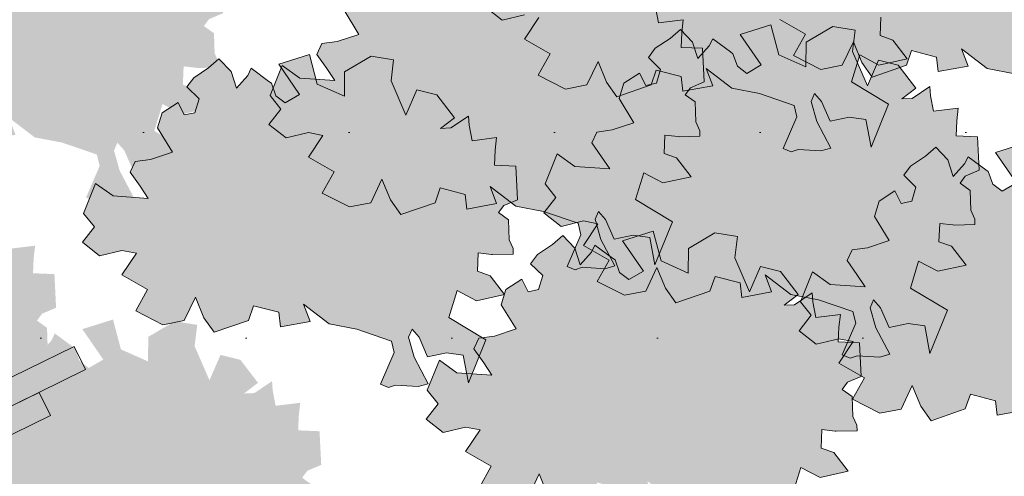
# Model space of a CAD drawing. Header units: metres. Extents: x 92403 to 95147, y 464428 to 465602.
# Tile 89 of 256: x 92450.667 to 92452.569, y 465153.435 to 465154.316. Entities that reach past the tile are written whole.
import ezdxf

# ---------------------------------------------------------------- set-up
doc = ezdxf.new("R2010")
doc.units = ezdxf.units.M
doc.layers.get('Defpoints').update_dxf_attribs({"linetype": 'CONTINUOUS'})
doc.layers.add('N-RO-GR-GROENSTROOK-A', color=7, linetype='CONTINUOUS', lineweight=0, true_color=0x5de817, transparency=0.7)
doc.layers.add('N-RO-VH-VERHARDING_STRAATBAKSTEEN-G', color=7, linetype='CONTINUOUS', lineweight=9, true_color=0x733a3a)
doc.layers.add('X-XX-AL-M', color=7, linetype='CONTINUOUS', lineweight=18)
doc.layers.add('X-XX-AL-RMB - profiel', color=7, linetype='CONTINUOUS', lineweight=9)
doc.styles.add('NLCS-ISO-M50-T25', font='NLCS-ISO.ttf', dxfattribs={"height": 0.125})
doc.dimstyles.new('NLCS-M50-T25-PIJL_L2_H1', dxfattribs={"dimscale": 0.05, "dimtxt": 2.5, "dimasz": 2.5, "dimexe": 2, "dimexo": 2, "dimgap": 0.7, "dimtad": 1, "dimzin": 0, "dimdsep": 46, "dimtxsty": 'NLCS-ISO-M50-T25', "dimcen": 2.5, "dimdle": 2, "dimclrd": 256, "dimclre": 256, "dimclrt": 256, "dimadec": 1, "dimazin": 0, "dimtfac": 1, "dimtdec": 3, "dimtofl": 0, "dimtmove": 0, "dimatfit": 3, "dimfxl": 2, "dimfxlon": 1, "dimtfillclr": 256, "dimtolj": 1, "dimtzin": 0, "dimlwd": -1, "dimlwe": -1, "dimarcsym": 0})

# ---------------------------------------------------------------- blocks, each defined once
blk = doc.blocks.new('*D146')
at = {"layer": 'Defpoints', "color": 0, "transparency": 16777216}
for p in [(92435.988, 465153.936), (92453.3804, 465153.936), (92435.988, 465152.4809)]:
    blk.add_point(p, dxfattribs=at)
at = {"layer": 'X-XX-AL-M', "transparency": 16777216}
for p, q in [((92435.988, 465152.5809), (92435.988, 465152.3809)), ((92453.3804, 465152.5809), (92453.3804, 465152.3809)), ((92453.2554, 465152.4809), (92436.113, 465152.4809))]:
    blk.add_line(p, q, dxfattribs=at)
for points in [[(92436.113, 465152.5017), (92436.113, 465152.46), (92435.988, 465152.4809)], [(92453.2554, 465152.5017), (92453.2554, 465152.46), (92453.3804, 465152.4809)]]:
    blk.add_solid(points, dxfattribs=at)
at = {"layer": 'X-XX-AL-M', "transparency": 16777216, "insert": (92444.6842, 465152.5784), "char_height": 0.125, "attachment_point": 5, "style": 'NLCS-ISO-M50-T25'}
blk.add_mtext('\\A1;breedte var', dxfattribs=at)

msp = doc.modelspace()

# ---------------------------------------------------------------- hatches: boundary and pattern name
at = {"layer": 'N-RO-GR-GROENSTROOK-A', "transparency": 33554508}
h = msp.add_hatch(color=256, dxfattribs=at)
h.dxf.hatch_style = 1
h.paths.add_polyline_path([(92450.412008, 465154.392592), (92450.465188, 465154.382457), (92450.532065, 465154.359452), (92450.537442, 465154.337456), (92450.511098, 465154.276343), (92450.526377, 465154.269757), (92450.540137, 465154.274483), (92450.583694, 465154.271693), (92450.60311, 465154.277178), (92450.576103, 465154.328251), (92450.565133, 465154.367083), (92450.571719, 465154.382361), (92450.585308, 465154.366912), (92450.601934, 465154.328839), (92450.638317, 465154.336601), (92450.670563, 465154.332293), (92450.680603, 465154.278942), (92450.714405, 465154.362002), (92450.64287, 465154.405066), (92450.658826, 465154.456902), (92450.695971, 465154.437357), (92450.75057, 465154.44926), (92450.722442, 465154.48553), (92450.698097, 465154.494144), (92450.699587, 465154.529696), (92450.725073, 465154.526736), (92450.727138, 465154.526496), (92450.767367, 465154.527379), (92450.767134, 465154.53802), (92450.759426, 465154.555078), (92450.758175, 465154.593494), (92450.738733, 465154.607402), (92450.748924, 465154.620985), (92450.77566, 465154.632173), (92450.7724, 465154.697123), (92450.731122, 465154.698852), (92450.732333, 465154.727738), (92450.735174, 465154.752104), (92450.687596, 465154.746242), (92450.68183, 465154.776206), (92450.680747, 465154.793797), (92450.646492, 465154.770747), (92450.626431, 465154.769886), (92450.653566, 465154.790615), (92450.619536, 465154.834988), (92450.581183, 465154.844451), (92450.559885, 465154.795457), (92450.531183, 465154.861473), (92450.536278, 465154.902373), (92450.492882, 465154.90943), (92450.441683, 465154.879234), (92450.441258, 465154.831853), (92450.38892, 465154.855127), (92450.373649, 465154.912724), (92450.314354, 465154.894128), (92450.354807, 465154.835476), (92450.32682, 465154.819235), (92450.308935, 465154.833078), (92450.300321, 465154.857138), (92450.295271, 465154.860754), (92450.261215, 465154.885881), (92450.254657, 465154.872145), (92450.232566, 465154.84767), (92450.222463, 465154.879648), (92450.199046, 465154.904198), (92450.179068, 465154.886704), (92450.150186, 465154.867751), (92450.136958, 465154.849974), (92450.160701, 465154.826982), (92450.152557, 465154.80022), (92450.132088, 465154.79584), (92450.120094, 465154.819911), (92450.089362, 465154.800249), (92450.080325, 465154.770775), (92450.109053, 465154.724005), (92450.067117, 465154.710051), (92450.037302, 465154.706063), (92450.027593, 465154.685389), (92450.046748, 465154.658399), (92450.06241, 465154.63496), (92449.994982, 465154.639488), (92449.960887, 465154.663699), (92449.937664, 465154.606014), (92449.958409, 465154.579743), (92449.93532, 465154.550071), (92449.968299, 465154.524074), (92450.01165, 465154.534565), (92450.039508, 465154.529076), (92450.01149, 465154.487304), (92450.061014, 465154.45891), (92450.038227, 465154.417835), (92450.090682, 465154.391152), (92450.132101, 465154.398974), (92450.153516, 465154.444559), (92450.170041, 465154.404455), (92450.18993, 465154.376387), (92450.255896, 465154.399024), (92450.265673, 465154.427551), (92450.314302, 465154.415038), (92450.317543, 465154.386882), (92450.374946, 465154.39757), (92450.362285, 465154.430572), (92450.41202, 465154.392608)])
h = msp.add_hatch(color=256, dxfattribs=at)
h.dxf.hatch_style = 1
h.paths.add_polyline_path([(92452.535548, 465154.222052), (92452.588728, 465154.211917), (92452.655606, 465154.188911), (92452.660982, 465154.166916), (92452.634639, 465154.105803), (92452.649917, 465154.099217), (92452.663677, 465154.103943), (92452.707235, 465154.101153), (92452.72665, 465154.106637), (92452.699644, 465154.157711), (92452.688673, 465154.196543), (92452.695259, 465154.211821), (92452.708849, 465154.196372), (92452.725474, 465154.158299), (92452.761858, 465154.166061), (92452.794103, 465154.161753), (92452.804143, 465154.108402), (92452.837945, 465154.191461), (92452.76641, 465154.234525), (92452.782366, 465154.286362), (92452.819512, 465154.266817), (92452.87411, 465154.27872), (92452.845983, 465154.314989), (92452.821637, 465154.323604), (92452.823127, 465154.359156), (92452.848613, 465154.356195), (92452.850678, 465154.355956), (92452.890908, 465154.356839), (92452.890674, 465154.36748), (92452.882966, 465154.384537), (92452.881715, 465154.422954), (92452.862273, 465154.436862), (92452.872465, 465154.450445), (92452.8992, 465154.461633), (92452.895941, 465154.526582), (92452.854662, 465154.528312), (92452.855873, 465154.557198), (92452.858714, 465154.581564), (92452.811136, 465154.575702), (92452.80537, 465154.605666), (92452.804287, 465154.623257), (92452.770032, 465154.600207), (92452.749971, 465154.599346), (92452.777107, 465154.620075), (92452.743077, 465154.664448), (92452.704723, 465154.673911), (92452.683425, 465154.624917), (92452.654723, 465154.690933), (92452.659818, 465154.731833), (92452.616422, 465154.738889), (92452.565224, 465154.708694), (92452.564799, 465154.661313), (92452.51246, 465154.684587), (92452.497189, 465154.742184), (92452.437894, 465154.723588), (92452.478348, 465154.664936), (92452.45036, 465154.648695), (92452.432475, 465154.662538), (92452.423861, 465154.686598), (92452.418811, 465154.690214), (92452.384755, 465154.71534), (92452.378198, 465154.701605), (92452.356107, 465154.677129), (92452.346004, 465154.709108), (92452.322586, 465154.733658), (92452.302608, 465154.716164), (92452.273726, 465154.697211), (92452.260498, 465154.679434), (92452.284241, 465154.656442), (92452.276098, 465154.629679), (92452.255629, 465154.6253), (92452.243634, 465154.649371), (92452.212902, 465154.629709), (92452.203865, 465154.600235), (92452.232593, 465154.553465), (92452.190657, 465154.53951), (92452.160842, 465154.535522), (92452.151134, 465154.514849), (92452.170288, 465154.487859), (92452.18595, 465154.46442), (92452.118522, 465154.468948), (92452.084428, 465154.493159), (92452.061205, 465154.435473), (92452.081949, 465154.409203), (92452.05886, 465154.379531), (92452.09184, 465154.353533), (92452.135191, 465154.364025), (92452.163048, 465154.358536), (92452.13503, 465154.316764), (92452.184554, 465154.28837), (92452.161767, 465154.247295), (92452.214223, 465154.220612), (92452.255641, 465154.228434), (92452.277057, 465154.274019), (92452.293581, 465154.233915), (92452.31347, 465154.205847), (92452.379436, 465154.228484), (92452.389214, 465154.257011), (92452.437842, 465154.244498), (92452.441083, 465154.216342), (92452.498486, 465154.22703), (92452.485826, 465154.260032), (92452.535561, 465154.222068)])
h = msp.add_hatch(color=256, dxfattribs=at)
h.dxf.hatch_style = 1
h.paths.add_polyline_path([(92452.042585, 465154.184154), (92452.095765, 465154.174018), (92452.162643, 465154.151013), (92452.168019, 465154.129018), (92452.141675, 465154.067904), (92452.156954, 465154.061318), (92452.170714, 465154.066044), (92452.214272, 465154.063254), (92452.233687, 465154.068739), (92452.206681, 465154.119812), (92452.19571, 465154.158644), (92452.202296, 465154.173922), (92452.215886, 465154.158473), (92452.232511, 465154.1204), (92452.268895, 465154.128163), (92452.30114, 465154.123854), (92452.31118, 465154.070503), (92452.344982, 465154.153563), (92452.273447, 465154.196627), (92452.289403, 465154.248463), (92452.326549, 465154.228918), (92452.381147, 465154.240821), (92452.353019, 465154.277091), (92452.328674, 465154.285705), (92452.330164, 465154.321257), (92452.35565, 465154.318297), (92452.357715, 465154.318057), (92452.397945, 465154.318941), (92452.397711, 465154.329581), (92452.390003, 465154.346639), (92452.388752, 465154.385055), (92452.36931, 465154.398964), (92452.379502, 465154.412547), (92452.406237, 465154.423734), (92452.402978, 465154.488684), (92452.361699, 465154.490414), (92452.36291, 465154.5193), (92452.365751, 465154.543666), (92452.318173, 465154.537803), (92452.312407, 465154.567767), (92452.311324, 465154.585358), (92452.277069, 465154.562309), (92452.257008, 465154.561447), (92452.284143, 465154.582176), (92452.250114, 465154.626549), (92452.21176, 465154.636013), (92452.190462, 465154.587019), (92452.16176, 465154.653035), (92452.166855, 465154.693935), (92452.123459, 465154.700991), (92452.072261, 465154.670795), (92452.071836, 465154.623415), (92452.019497, 465154.646689), (92452.004226, 465154.704285), (92451.944931, 465154.68569), (92451.985385, 465154.627038), (92451.957397, 465154.610796), (92451.939512, 465154.624639), (92451.930898, 465154.648699), (92451.925848, 465154.652315), (92451.891792, 465154.677442), (92451.885235, 465154.663707), (92451.863143, 465154.639231), (92451.853041, 465154.67121), (92451.829623, 465154.695759), (92451.809645, 465154.678266), (92451.780763, 465154.659312), (92451.767535, 465154.641535), (92451.791278, 465154.618543), (92451.783135, 465154.591781), (92451.762666, 465154.587401), (92451.750671, 465154.611472), (92451.719939, 465154.591811), (92451.710902, 465154.562336), (92451.73963, 465154.515567), (92451.697694, 465154.501612), (92451.667879, 465154.497624), (92451.658171, 465154.47695), (92451.677325, 465154.44996), (92451.692987, 465154.426521), (92451.625559, 465154.431049), (92451.591465, 465154.455261), (92451.568242, 465154.397575), (92451.588986, 465154.371304), (92451.565897, 465154.341633), (92451.598877, 465154.315635), (92451.642228, 465154.326126), (92451.670085, 465154.320638), (92451.642067, 465154.278865), (92451.691591, 465154.250472), (92451.668804, 465154.209396), (92451.72126, 465154.182713), (92451.762678, 465154.190536), (92451.784094, 465154.23612), (92451.800618, 465154.196016), (92451.820507, 465154.167948), (92451.886473, 465154.190585), (92451.896251, 465154.219112), (92451.944879, 465154.206599), (92451.94812, 465154.178443), (92452.005523, 465154.189131), (92451.992863, 465154.222134), (92452.042598, 465154.18417)])
h = msp.add_hatch(color=256, dxfattribs=at)
h.dxf.hatch_style = 1
h.paths.add_polyline_path([(92450.696413, 465154.08941), (92450.749593, 465154.079275), (92450.81647, 465154.05627), (92450.821847, 465154.034274), (92450.795503, 465153.973161), (92450.810782, 465153.966575), (92450.824542, 465153.971301), (92450.868099, 465153.968511), (92450.887515, 465153.973996), (92450.860508, 465154.025069), (92450.849538, 465154.063901), (92450.856124, 465154.079179), (92450.869713, 465154.06373), (92450.886339, 465154.025657), (92450.922723, 465154.033419), (92450.954968, 465154.029111), (92450.965008, 465153.97576), (92450.99881, 465154.05882), (92450.927275, 465154.101884), (92450.943231, 465154.15372), (92450.980376, 465154.134175), (92451.034975, 465154.146078), (92451.006847, 465154.182348), (92450.982502, 465154.190962), (92450.983992, 465154.226514), (92451.009478, 465154.223554), (92451.011543, 465154.223314), (92451.051772, 465154.224197), (92451.051539, 465154.234838), (92451.043831, 465154.251896), (92451.04258, 465154.290312), (92451.023138, 465154.30422), (92451.033329, 465154.317803), (92451.060065, 465154.328991), (92451.056805, 465154.393941), (92451.015527, 465154.39567), (92451.016738, 465154.424556), (92451.019579, 465154.448922), (92450.972001, 465154.44306), (92450.966235, 465154.473024), (92450.965152, 465154.490615), (92450.930897, 465154.467565), (92450.910836, 465154.466704), (92450.937971, 465154.487433), (92450.903941, 465154.531806), (92450.865588, 465154.541269), (92450.84429, 465154.492275), (92450.815588, 465154.558291), (92450.820683, 465154.599192), (92450.777287, 465154.606248), (92450.726089, 465154.576052), (92450.725663, 465154.528671), (92450.673325, 465154.551945), (92450.658054, 465154.609542), (92450.598759, 465154.590946), (92450.639213, 465154.532294), (92450.611225, 465154.516053), (92450.59334, 465154.529896), (92450.584726, 465154.553956), (92450.579676, 465154.557572), (92450.54562, 465154.582699), (92450.539063, 465154.568963), (92450.516971, 465154.544488), (92450.506868, 465154.576466), (92450.483451, 465154.601016), (92450.463473, 465154.583522), (92450.434591, 465154.564569), (92450.421363, 465154.546792), (92450.445106, 465154.5238), (92450.436962, 465154.497038), (92450.416494, 465154.492658), (92450.404499, 465154.516729), (92450.373767, 465154.497067), (92450.36473, 465154.467593), (92450.393458, 465154.420823), (92450.351522, 465154.406869), (92450.321707, 465154.402881), (92450.311999, 465154.382207), (92450.331153, 465154.355217), (92450.346815, 465154.331778), (92450.279387, 465154.336306), (92450.245292, 465154.360517), (92450.222069, 465154.302832), (92450.242814, 465154.276561), (92450.219725, 465154.24689), (92450.252704, 465154.220892), (92450.296055, 465154.231383), (92450.323913, 465154.225894), (92450.295895, 465154.184122), (92450.345419, 465154.155728), (92450.322632, 465154.114653), (92450.375088, 465154.08797), (92450.416506, 465154.095792), (92450.437922, 465154.141377), (92450.454446, 465154.101273), (92450.474335, 465154.073205), (92450.540301, 465154.095842), (92450.550078, 465154.124369), (92450.598707, 465154.111856), (92450.601948, 465154.0837), (92450.659351, 465154.094388), (92450.64669, 465154.127391), (92450.696426, 465154.089426)])
h = msp.add_hatch(color=256, dxfattribs=at)
h.dxf.hatch_style = 1
h.paths.add_polyline_path([(92451.625457, 465153.956769), (92451.678637, 465153.946633), (92451.745514, 465153.923628), (92451.750891, 465153.901633), (92451.724547, 465153.840519), (92451.739826, 465153.833933), (92451.753586, 465153.838659), (92451.797143, 465153.835869), (92451.816559, 465153.841354), (92451.789552, 465153.892427), (92451.778582, 465153.931259), (92451.785168, 465153.946537), (92451.798757, 465153.931088), (92451.815383, 465153.893015), (92451.851766, 465153.900778), (92451.884012, 465153.896469), (92451.894052, 465153.843118), (92451.927854, 465153.926178), (92451.856319, 465153.969242), (92451.872275, 465154.021078), (92451.90942, 465154.001533), (92451.964019, 465154.013436), (92451.935891, 465154.049706), (92451.911546, 465154.05832), (92451.913036, 465154.093872), (92451.938522, 465154.090912), (92451.940587, 465154.090672), (92451.980816, 465154.091556), (92451.980583, 465154.102196), (92451.972875, 465154.119254), (92451.971624, 465154.15767), (92451.952181, 465154.171579), (92451.962373, 465154.185162), (92451.989109, 465154.196349), (92451.985849, 465154.261299), (92451.944571, 465154.263029), (92451.945781, 465154.291915), (92451.948623, 465154.316281), (92451.901045, 465154.310418), (92451.895279, 465154.340382), (92451.894196, 465154.357973), (92451.859941, 465154.334924), (92451.83988, 465154.334062), (92451.867015, 465154.354791), (92451.832985, 465154.399164), (92451.794632, 465154.408628), (92451.773333, 465154.359634), (92451.744632, 465154.42565), (92451.749727, 465154.46655), (92451.706331, 465154.473606), (92451.655132, 465154.44341), (92451.654707, 465154.39603), (92451.602369, 465154.419304), (92451.587098, 465154.4769), (92451.527803, 465154.458305), (92451.568256, 465154.399653), (92451.540269, 465154.383411), (92451.522384, 465154.397254), (92451.51377, 465154.421314), (92451.50872, 465154.42493), (92451.474664, 465154.450057), (92451.468106, 465154.436322), (92451.446015, 465154.411846), (92451.435912, 465154.443825), (92451.412495, 465154.468374), (92451.392517, 465154.450881), (92451.363635, 465154.431927), (92451.350407, 465154.41415), (92451.37415, 465154.391158), (92451.366006, 465154.364396), (92451.345537, 465154.360016), (92451.333543, 465154.384087), (92451.302811, 465154.364426), (92451.293774, 465154.334951), (92451.322502, 465154.288182), (92451.280566, 465154.274227), (92451.250751, 465154.270239), (92451.241042, 465154.249565), (92451.260197, 465154.222575), (92451.275859, 465154.199136), (92451.208431, 465154.203664), (92451.174336, 465154.227876), (92451.151113, 465154.17019), (92451.171858, 465154.143919), (92451.148769, 465154.114248), (92451.181748, 465154.08825), (92451.225099, 465154.098741), (92451.252957, 465154.093253), (92451.224939, 465154.05148), (92451.274462, 465154.023087), (92451.251676, 465153.982011), (92451.304131, 465153.955328), (92451.34555, 465153.963151), (92451.366965, 465154.008735), (92451.38349, 465153.968631), (92451.403379, 465153.940563), (92451.469345, 465153.9632), (92451.479122, 465153.991727), (92451.527751, 465153.979214), (92451.530992, 465153.951058), (92451.588395, 465153.961746), (92451.575734, 465153.994749), (92451.625469, 465153.956785)])
h = msp.add_hatch(color=256, dxfattribs=at)
h.dxf.hatch_style = 1
h.paths.add_polyline_path([(92452.156344, 465153.786228), (92452.209524, 465153.776093), (92452.276401, 465153.753088), (92452.281778, 465153.731092), (92452.255434, 465153.669979), (92452.270712, 465153.663393), (92452.284472, 465153.668119), (92452.32803, 465153.665329), (92452.347446, 465153.670814), (92452.320439, 465153.721887), (92452.309469, 465153.760719), (92452.316055, 465153.775997), (92452.329644, 465153.760548), (92452.346269, 465153.722475), (92452.382653, 465153.730237), (92452.414899, 465153.725929), (92452.424938, 465153.672578), (92452.45874, 465153.755638), (92452.387206, 465153.798702), (92452.403162, 465153.850538), (92452.440307, 465153.830993), (92452.494906, 465153.842896), (92452.466778, 465153.879166), (92452.442432, 465153.88778), (92452.443922, 465153.923332), (92452.469409, 465153.920372), (92452.471474, 465153.920132), (92452.511703, 465153.921015), (92452.511469, 465153.931656), (92452.503761, 465153.948714), (92452.50251, 465153.98713), (92452.483068, 465154.001039), (92452.49326, 465154.014621), (92452.519996, 465154.025809), (92452.516736, 465154.090759), (92452.475458, 465154.092488), (92452.476668, 465154.121374), (92452.47951, 465154.14574), (92452.431932, 465154.139878), (92452.426165, 465154.169842), (92452.425082, 465154.187433), (92452.390828, 465154.164383), (92452.370766, 465154.163522), (92452.397902, 465154.184251), (92452.363872, 465154.228624), (92452.325518, 465154.238087), (92452.30422, 465154.189094), (92452.275518, 465154.255109), (92452.280613, 465154.29601), (92452.237218, 465154.303066), (92452.186019, 465154.27287), (92452.185594, 465154.225489), (92452.133255, 465154.248763), (92452.117984, 465154.30636), (92452.05869, 465154.287765), (92452.099143, 465154.229112), (92452.071155, 465154.212871), (92452.05327, 465154.226714), (92452.044656, 465154.250774), (92452.039606, 465154.25439), (92452.00555, 465154.279517), (92451.998993, 465154.265781), (92451.976902, 465154.241306), (92451.966799, 465154.273284), (92451.943381, 465154.297834), (92451.923403, 465154.280341), (92451.894522, 465154.261387), (92451.881293, 465154.24361), (92451.905036, 465154.220618), (92451.896893, 465154.193856), (92451.876424, 465154.189476), (92451.864429, 465154.213547), (92451.833697, 465154.193885), (92451.82466, 465154.164411), (92451.853388, 465154.117641), (92451.811453, 465154.103687), (92451.781638, 465154.099699), (92451.771929, 465154.079025), (92451.791083, 465154.052035), (92451.806745, 465154.028596), (92451.739317, 465154.033124), (92451.705223, 465154.057335), (92451.682, 465153.99965), (92451.702745, 465153.973379), (92451.679655, 465153.943708), (92451.712635, 465153.91771), (92451.755986, 465153.928201), (92451.783843, 465153.922712), (92451.755826, 465153.88094), (92451.805349, 465153.852546), (92451.782562, 465153.811471), (92451.835018, 465153.784788), (92451.876437, 465153.79261), (92451.897852, 465153.838195), (92451.914376, 465153.798091), (92451.934265, 465153.770023), (92452.000231, 465153.79266), (92452.010009, 465153.821187), (92452.058637, 465153.808674), (92452.061879, 465153.780518), (92452.119281, 465153.791206), (92452.106621, 465153.824209), (92452.156356, 465153.786244)])
h = msp.add_hatch(color=256, dxfattribs=at)
h.dxf.hatch_style = 1
h.paths.add_polyline_path([(92451.265217, 465153.729384), (92451.318397, 465153.719248), (92451.385274, 465153.696243), (92451.390651, 465153.674248), (92451.364307, 465153.613134), (92451.379586, 465153.606548), (92451.393346, 465153.611274), (92451.436903, 465153.608484), (92451.456319, 465153.613969), (92451.429312, 465153.665042), (92451.418342, 465153.703874), (92451.424928, 465153.719152), (92451.438517, 465153.703703), (92451.455143, 465153.66563), (92451.491527, 465153.673393), (92451.523772, 465153.669084), (92451.533812, 465153.615733), (92451.567614, 465153.698793), (92451.496079, 465153.741857), (92451.512035, 465153.793693), (92451.54918, 465153.774148), (92451.603779, 465153.786051), (92451.575651, 465153.822321), (92451.551306, 465153.830935), (92451.552796, 465153.866487), (92451.578282, 465153.863527), (92451.580347, 465153.863287), (92451.620576, 465153.864171), (92451.620343, 465153.874811), (92451.612635, 465153.891869), (92451.611384, 465153.930285), (92451.591942, 465153.944194), (92451.602133, 465153.957777), (92451.628869, 465153.968964), (92451.625609, 465154.033914), (92451.584331, 465154.035644), (92451.585542, 465154.06453), (92451.588383, 465154.088896), (92451.540805, 465154.083033), (92451.535039, 465154.112997), (92451.533956, 465154.130588), (92451.499701, 465154.107539), (92451.47964, 465154.106677), (92451.506775, 465154.127406), (92451.472745, 465154.171779), (92451.434392, 465154.181243), (92451.413094, 465154.132249), (92451.384392, 465154.198265), (92451.389487, 465154.239165), (92451.346091, 465154.246221), (92451.294893, 465154.216025), (92451.294467, 465154.168645), (92451.242129, 465154.191919), (92451.226858, 465154.249515), (92451.167563, 465154.23092), (92451.208017, 465154.172268), (92451.180029, 465154.156026), (92451.162144, 465154.169869), (92451.15353, 465154.193929), (92451.14848, 465154.197545), (92451.114424, 465154.222672), (92451.107867, 465154.208937), (92451.085775, 465154.184461), (92451.075672, 465154.21644), (92451.052255, 465154.240989), (92451.032277, 465154.223496), (92451.003395, 465154.204542), (92450.990167, 465154.186765), (92451.01391, 465154.163773), (92451.005766, 465154.137011), (92450.985297, 465154.132631), (92450.973303, 465154.156702), (92450.942571, 465154.137041), (92450.933534, 465154.107566), (92450.962262, 465154.060797), (92450.920326, 465154.046842), (92450.890511, 465154.042854), (92450.880803, 465154.02218), (92450.899957, 465153.99519), (92450.915619, 465153.971751), (92450.848191, 465153.976279), (92450.814096, 465154.000491), (92450.790873, 465153.942805), (92450.811618, 465153.916534), (92450.788529, 465153.886863), (92450.821508, 465153.860865), (92450.864859, 465153.871356), (92450.892717, 465153.865868), (92450.864699, 465153.824095), (92450.914223, 465153.795702), (92450.891436, 465153.754626), (92450.943892, 465153.727943), (92450.98531, 465153.735766), (92451.006726, 465153.78135), (92451.02325, 465153.741246), (92451.043139, 465153.713178), (92451.109105, 465153.735815), (92451.118882, 465153.764342), (92451.167511, 465153.751829), (92451.170752, 465153.723673), (92451.228155, 465153.734361), (92451.215494, 465153.767364), (92451.26523, 465153.7294)])
h = msp.add_hatch(color=256, dxfattribs=at)
h.dxf.hatch_style = 1
h.paths.add_polyline_path([(92452.649313, 465153.558843), (92452.702493, 465153.548708), (92452.76937, 465153.525703), (92452.774747, 465153.503707), (92452.748403, 465153.442594), (92452.763681, 465153.436008), (92452.777442, 465153.440734), (92452.820999, 465153.437944), (92452.840415, 465153.443429), (92452.813408, 465153.494502), (92452.802438, 465153.533334), (92452.809024, 465153.548612), (92452.822613, 465153.533163), (92452.839239, 465153.49509), (92452.875622, 465153.502852), (92452.907868, 465153.498544), (92452.917907, 465153.445193), (92452.95171, 465153.528253), (92452.880175, 465153.571317), (92452.896131, 465153.623153), (92452.933276, 465153.603608), (92452.987875, 465153.615511), (92452.959747, 465153.651781), (92452.935402, 465153.660395), (92452.936891, 465153.695947), (92452.962378, 465153.692987), (92452.964443, 465153.692747), (92453.004672, 465153.69363), (92453.004439, 465153.704271), (92452.996731, 465153.721329), (92452.99548, 465153.759745), (92452.976037, 465153.773653), (92452.986229, 465153.787236), (92453.012965, 465153.798424), (92453.009705, 465153.863374), (92452.968427, 465153.865103), (92452.969637, 465153.893989), (92452.972479, 465153.918355), (92452.924901, 465153.912493), (92452.919135, 465153.942457), (92452.918051, 465153.960048), (92452.883797, 465153.936998), (92452.863735, 465153.936137), (92452.890871, 465153.956866), (92452.856841, 465154.001239), (92452.818488, 465154.010702), (92452.797189, 465153.961709), (92452.768488, 465154.027724), (92452.773583, 465154.068625), (92452.730187, 465154.075681), (92452.678988, 465154.045485), (92452.678563, 465153.998104), (92452.626225, 465154.021378), (92452.610954, 465154.078975), (92452.551659, 465154.06038), (92452.592112, 465154.001727), (92452.564124, 465153.985486), (92452.54624, 465153.999329), (92452.537626, 465154.023389), (92452.532576, 465154.027005), (92452.498519, 465154.052132), (92452.491962, 465154.038396), (92452.469871, 465154.013921), (92452.459768, 465154.045899), (92452.436351, 465154.070449), (92452.416372, 465154.052956), (92452.387491, 465154.034002), (92452.374263, 465154.016225), (92452.398005, 465153.993233), (92452.389862, 465153.966471), (92452.369393, 465153.962091), (92452.357399, 465153.986162), (92452.326667, 465153.9665), (92452.31763, 465153.937026), (92452.346358, 465153.890256), (92452.304422, 465153.876302), (92452.274607, 465153.872314), (92452.264898, 465153.85164), (92452.284053, 465153.82465), (92452.299715, 465153.801211), (92452.232287, 465153.805739), (92452.198192, 465153.82995), (92452.174969, 465153.772265), (92452.195714, 465153.745994), (92452.172625, 465153.716323), (92452.205604, 465153.690325), (92452.248955, 465153.700816), (92452.276812, 465153.695327), (92452.248795, 465153.653555), (92452.298318, 465153.625161), (92452.275531, 465153.584086), (92452.327987, 465153.557403), (92452.369406, 465153.565225), (92452.390821, 465153.61081), (92452.407345, 465153.570706), (92452.427235, 465153.542638), (92452.4932, 465153.565275), (92452.502978, 465153.593802), (92452.551607, 465153.581289), (92452.554848, 465153.553133), (92452.612251, 465153.563821), (92452.59959, 465153.596824), (92452.649325, 465153.558859)])
h = msp.add_hatch(color=256, dxfattribs=at)
h.dxf.hatch_style = 1
h.paths.add_polyline_path([(92450.374085, 465153.520945), (92450.427264, 465153.51081), (92450.494142, 465153.487804), (92450.499519, 465153.465809), (92450.473175, 465153.404696), (92450.488453, 465153.39811), (92450.502213, 465153.402836), (92450.545771, 465153.400045), (92450.565186, 465153.40553), (92450.53818, 465153.456604), (92450.52721, 465153.495435), (92450.533795, 465153.510714), (92450.547385, 465153.495264), (92450.56401, 465153.457192), (92450.600394, 465153.464954), (92450.63264, 465153.460646), (92450.642679, 465153.407295), (92450.676481, 465153.490354), (92450.604947, 465153.533418), (92450.620903, 465153.585255), (92450.658048, 465153.56571), (92450.712646, 465153.577613), (92450.684519, 465153.613882), (92450.660173, 465153.622497), (92450.661663, 465153.658049), (92450.68715, 465153.655088), (92450.689214, 465153.654848), (92450.729444, 465153.655732), (92450.72921, 465153.666373), (92450.721502, 465153.68343), (92450.720251, 465153.721847), (92450.700809, 465153.735755), (92450.711001, 465153.749338), (92450.737736, 465153.760525), (92450.734477, 465153.825475), (92450.693198, 465153.827205), (92450.694409, 465153.856091), (92450.697251, 465153.880457), (92450.649672, 465153.874595), (92450.643906, 465153.904559), (92450.642823, 465153.922149), (92450.608568, 465153.8991), (92450.588507, 465153.898238), (92450.615643, 465153.918968), (92450.581613, 465153.96334), (92450.543259, 465153.972804), (92450.521961, 465153.92381), (92450.493259, 465153.989826), (92450.498354, 465154.030726), (92450.454958, 465154.037782), (92450.40376, 465154.007587), (92450.403335, 465153.960206), (92450.350996, 465153.98348), (92450.335725, 465154.041077), (92450.276431, 465154.022481), (92450.316884, 465153.963829), (92450.288896, 465153.947587), (92450.271011, 465153.96143), (92450.262397, 465153.985491), (92450.257347, 465153.989107), (92450.223291, 465154.014233), (92450.216734, 465154.000498), (92450.194643, 465153.976022), (92450.18454, 465154.008001), (92450.161122, 465154.032551), (92450.141144, 465154.015057), (92450.112262, 465153.996103), (92450.099034, 465153.978327), (92450.122777, 465153.955335), (92450.114634, 465153.928572), (92450.094165, 465153.924193), (92450.08217, 465153.948264), (92450.051438, 465153.928602), (92450.042401, 465153.899127), (92450.071129, 465153.852358), (92450.029193, 465153.838403), (92449.999379, 465153.834415), (92449.98967, 465153.813741), (92450.008824, 465153.786752), (92450.024486, 465153.763313), (92449.957058, 465153.76784), (92449.922964, 465153.792052), (92449.899741, 465153.734366), (92449.920486, 465153.708095), (92449.897396, 465153.678424), (92449.930376, 465153.652426), (92449.973727, 465153.662917), (92450.001584, 465153.657429), (92449.973567, 465153.615656), (92450.02309, 465153.587263), (92450.000303, 465153.546188), (92450.052759, 465153.519504), (92450.094177, 465153.527327), (92450.115593, 465153.572911), (92450.132117, 465153.532807), (92450.152006, 465153.504739), (92450.217972, 465153.527376), (92450.22775, 465153.555903), (92450.276378, 465153.543391), (92450.279619, 465153.515235), (92450.337022, 465153.525923), (92450.324362, 465153.558925), (92450.374097, 465153.520961)])
h = msp.add_hatch(color=256, dxfattribs=at)
h.dxf.hatch_style = 1
h.paths.add_polyline_path([(92451.928821, 465153.388303), (92451.982001, 465153.378168), (92452.048878, 465153.355162), (92452.054255, 465153.333167), (92452.027911, 465153.272054), (92452.043189, 465153.265468), (92452.056949, 465153.270194), (92452.100507, 465153.267404), (92452.119923, 465153.272888), (92452.092916, 465153.323962), (92452.081946, 465153.362794), (92452.088532, 465153.378072), (92452.102121, 465153.362623), (92452.118747, 465153.32455), (92452.15513, 465153.332312), (92452.187376, 465153.328004), (92452.197415, 465153.274653), (92452.231217, 465153.357712), (92452.159683, 465153.400776), (92452.175639, 465153.452613), (92452.212784, 465153.433068), (92452.267383, 465153.444971), (92452.239255, 465153.48124), (92452.214909, 465153.489855), (92452.216399, 465153.525407), (92452.241886, 465153.522447), (92452.243951, 465153.522207), (92452.28418, 465153.52309), (92452.283946, 465153.533731), (92452.276238, 465153.550788), (92452.274988, 465153.589205), (92452.255545, 465153.603113), (92452.265737, 465153.616696), (92452.292473, 465153.627884), (92452.289213, 465153.692833), (92452.247935, 465153.694563), (92452.249145, 465153.723449), (92452.251987, 465153.747815), (92452.204409, 465153.741953), (92452.198643, 465153.771917), (92452.197559, 465153.789508), (92452.163305, 465153.766458), (92452.143243, 465153.765597), (92452.170379, 465153.786326), (92452.136349, 465153.830699), (92452.097996, 465153.840162), (92452.076697, 465153.791168), (92452.047996, 465153.857184), (92452.05309, 465153.898084), (92452.009695, 465153.90514), (92451.958496, 465153.874945), (92451.958071, 465153.827564), (92451.905732, 465153.850838), (92451.890462, 465153.908435), (92451.831167, 465153.889839), (92451.87162, 465153.831187), (92451.843632, 465153.814946), (92451.825748, 465153.828789), (92451.817133, 465153.852849), (92451.812084, 465153.856465), (92451.778027, 465153.881591), (92451.77147, 465153.867856), (92451.749379, 465153.84338), (92451.739276, 465153.875359), (92451.715859, 465153.899909), (92451.69588, 465153.882415), (92451.666999, 465153.863462), (92451.65377, 465153.845685), (92451.677513, 465153.822693), (92451.66937, 465153.79593), (92451.648901, 465153.791551), (92451.636906, 465153.815622), (92451.606175, 465153.79596), (92451.597137, 465153.766486), (92451.625865, 465153.719716), (92451.58393, 465153.705761), (92451.554115, 465153.701773), (92451.544406, 465153.6811), (92451.56356, 465153.65411), (92451.579223, 465153.630671), (92451.511795, 465153.635199), (92451.4777, 465153.65941), (92451.454477, 465153.601724), (92451.475222, 465153.575454), (92451.452133, 465153.545782), (92451.485112, 465153.519784), (92451.528463, 465153.530276), (92451.55632, 465153.524787), (92451.528303, 465153.483015), (92451.577826, 465153.454621), (92451.555039, 465153.413546), (92451.607495, 465153.386863), (92451.648914, 465153.394685), (92451.670329, 465153.44027), (92451.686853, 465153.400166), (92451.706743, 465153.372098), (92451.772708, 465153.394735), (92451.782486, 465153.423262), (92451.831115, 465153.410749), (92451.834356, 465153.382593), (92451.891759, 465153.393281), (92451.879098, 465153.426283), (92451.928833, 465153.388319)])
h = msp.add_hatch(color=256, dxfattribs=at)
h.dxf.hatch_style = 1
h.paths.add_polyline_path([(92450.886012, 465153.217766), (92450.939192, 465153.207631), (92451.00607, 465153.184625), (92451.011446, 465153.16263), (92450.985103, 465153.101517), (92451.000381, 465153.094931), (92451.014141, 465153.099657), (92451.057699, 465153.096866), (92451.077114, 465153.102351), (92451.050108, 465153.153425), (92451.039137, 465153.192256), (92451.045723, 465153.207535), (92451.059313, 465153.192085), (92451.075938, 465153.154013), (92451.112322, 465153.161775), (92451.144568, 465153.157467), (92451.154607, 465153.104116), (92451.188409, 465153.187175), (92451.116875, 465153.230239), (92451.13283, 465153.282076), (92451.169976, 465153.262531), (92451.224574, 465153.274434), (92451.196447, 465153.310703), (92451.172101, 465153.319318), (92451.173591, 465153.35487), (92451.199077, 465153.351909), (92451.201142, 465153.351669), (92451.241372, 465153.352553), (92451.241138, 465153.363194), (92451.23343, 465153.380251), (92451.232179, 465153.418668), (92451.212737, 465153.432576), (92451.222929, 465153.446159), (92451.249664, 465153.457346), (92451.246405, 465153.522296), (92451.205126, 465153.524026), (92451.206337, 465153.552912), (92451.209178, 465153.577278), (92451.1616, 465153.571416), (92451.155834, 465153.60138), (92451.154751, 465153.61897), (92451.120496, 465153.595921), (92451.100435, 465153.595059), (92451.127571, 465153.615788), (92451.093541, 465153.660161), (92451.055187, 465153.669625), (92451.033889, 465153.620631), (92451.005187, 465153.686647), (92451.010282, 465153.727547), (92450.966886, 465153.734603), (92450.915688, 465153.704408), (92450.915263, 465153.657027), (92450.862924, 465153.680301), (92450.847653, 465153.737898), (92450.788358, 465153.719302), (92450.828812, 465153.66065), (92450.800824, 465153.644408), (92450.782939, 465153.658251), (92450.774325, 465153.682312), (92450.769275, 465153.685928), (92450.735219, 465153.711054), (92450.728662, 465153.697319), (92450.706571, 465153.672843), (92450.696468, 465153.704822), (92450.67305, 465153.729372), (92450.653072, 465153.711878), (92450.62419, 465153.692924), (92450.610962, 465153.675148), (92450.634705, 465153.652156), (92450.626562, 465153.625393), (92450.606093, 465153.621014), (92450.594098, 465153.645085), (92450.563366, 465153.625423), (92450.554329, 465153.595948), (92450.583057, 465153.549179), (92450.541121, 465153.535224), (92450.511307, 465153.531236), (92450.501598, 465153.510562), (92450.520752, 465153.483573), (92450.536414, 465153.460133), (92450.468986, 465153.464661), (92450.434892, 465153.488873), (92450.411669, 465153.431187), (92450.432413, 465153.404916), (92450.409324, 465153.375245), (92450.442304, 465153.349247), (92450.485655, 465153.359738), (92450.513512, 465153.35425), (92450.485494, 465153.312477), (92450.535018, 465153.284084), (92450.512231, 465153.243009), (92450.564687, 465153.216325), (92450.606105, 465153.224148), (92450.627521, 465153.269732), (92450.644045, 465153.229628), (92450.663934, 465153.20156), (92450.7299, 465153.224197), (92450.739678, 465153.252724), (92450.788306, 465153.240212), (92450.791547, 465153.212056), (92450.84895, 465153.222743), (92450.83629, 465153.255746), (92450.886025, 465153.217782)])
at = {"layer": 'X-XX-AL-RMB - profiel', "true_color": 0x1a4a17, "transparency": 33554687}
h = msp.add_hatch(dxfattribs=at)
h.set_pattern_fill('AGR-GRAS_SPORTVELD', color=99, scale=0.5, pattern_type=2)
h.set_pattern_definition([(0, (-2042.8484, 1656.88303), (0.1984375, 0.396875), [0, -0.396875])])
h.paths.add_polyline_path([(92453.300369, 465156.799051), (92436.137967, 465156.799051), (92436.137967, 465152.933251), (92453.300369, 465152.933251)])

# ---------------------------------------------------------------- linework, layer by layer
at = {"layer": 'N-RO-VH-VERHARDING_STRAATBAKSTEEN-G', "flags": 128}
for points in [[(92450.772845, 465153.68614), (92450.593057, 465153.598524), (92450.614961, 465153.553577), (92450.794748, 465153.641193)], [(92450.704855, 465153.597385), (92450.525067, 465153.50977), (92450.546971, 465153.464823), (92450.726758, 465153.552438)]]:
    msp.add_lwpolyline(points, close=True, dxfattribs=at)
at = {"layer": 'X-XX-AL-RMB - profiel', "color": 251}
for points in [[(92451.293774, 465154.334951), (92451.322502, 465154.288182), (92451.280566, 465154.274227), (92451.250751, 465154.270239), (92451.241042, 465154.249565), (92451.260197, 465154.222575), (92451.275859, 465154.199136), (92451.208431, 465154.203664), (92451.174336, 465154.227876), (92451.151113, 465154.17019), (92451.171858, 465154.143919), (92451.148769, 465154.114248), (92451.181748, 465154.08825), (92451.225099, 465154.098741), (92451.252957, 465154.093253), (92451.224939, 465154.05148), (92451.274462, 465154.023087), (92451.251676, 465153.982011), (92451.304131, 465153.955328), (92451.34555, 465153.963151), (92451.366965, 465154.008735), (92451.38349, 465153.968631), (92451.403379, 465153.940563), (92451.469345, 465153.9632), (92451.479122, 465153.991727), (92451.527751, 465153.979214), (92451.530992, 465153.951058), (92451.588395, 465153.961746), (92451.575734, 465153.994749), (92451.625469, 465153.956785), (92451.625457, 465153.956769), (92451.678637, 465153.946633), (92451.745514, 465153.923628), (92451.750891, 465153.901633), (92451.724547, 465153.840519), (92451.739826, 465153.833933), (92451.753586, 465153.838659), (92451.797143, 465153.835869), (92451.816559, 465153.841354), (92451.789552, 465153.892427), (92451.778582, 465153.931259), (92451.785168, 465153.946537), (92451.798757, 465153.931088), (92451.815383, 465153.893015), (92451.851766, 465153.900778), (92451.884012, 465153.896469), (92451.894052, 465153.843118), (92451.927854, 465153.926178), (92451.856319, 465153.969242), (92451.872275, 465154.021078), (92451.90942, 465154.001533), (92451.964019, 465154.013436), (92451.935891, 465154.049706), (92451.911546, 465154.05832), (92451.913036, 465154.093872), (92451.938522, 465154.090912), (92451.940587, 465154.090672), (92451.980816, 465154.091556), (92451.980583, 465154.102196), (92451.972875, 465154.119254), (92451.971624, 465154.15767), (92451.952181, 465154.171579), (92451.962373, 465154.185162), (92451.989109, 465154.196349), (92451.985849, 465154.261299), (92451.944571, 465154.263029), (92451.945781, 465154.291915), (92451.948623, 465154.316281), (92451.901045, 465154.310418), (92451.895279, 465154.340382)], [(92451.565897, 465154.341633), (92451.598877, 465154.315635), (92451.642228, 465154.326126)], [(92451.670085, 465154.320638), (92451.642067, 465154.278865), (92451.691591, 465154.250472), (92451.668804, 465154.209396), (92451.72126, 465154.182713), (92451.762678, 465154.190536), (92451.784094, 465154.23612), (92451.800618, 465154.196016), (92451.820507, 465154.167948), (92451.886473, 465154.190585), (92451.896251, 465154.219112), (92451.944879, 465154.206599), (92451.94812, 465154.178443), (92452.005523, 465154.189131), (92451.992863, 465154.222134), (92452.042598, 465154.18417), (92452.042585, 465154.184154), (92452.095765, 465154.174018), (92452.162643, 465154.151013), (92452.168019, 465154.129018), (92452.141675, 465154.067904), (92452.156954, 465154.061318), (92452.170714, 465154.066044), (92452.214272, 465154.063254), (92452.233687, 465154.068739), (92452.206681, 465154.119812), (92452.19571, 465154.158644), (92452.202296, 465154.173922), (92452.215886, 465154.158473), (92452.232511, 465154.1204), (92452.268895, 465154.128163), (92452.30114, 465154.123854), (92452.31118, 465154.070503), (92452.344982, 465154.153563), (92452.273447, 465154.196627), (92452.289403, 465154.248463), (92452.326549, 465154.228918), (92452.381147, 465154.240821), (92452.353019, 465154.277091), (92452.328674, 465154.285705), (92452.330164, 465154.321257)], [(92452.13503, 465154.316764), (92452.184554, 465154.28837), (92452.161767, 465154.247295), (92452.214223, 465154.220612), (92452.255641, 465154.228434), (92452.277057, 465154.274019), (92452.293581, 465154.233915), (92452.31347, 465154.205847), (92452.379436, 465154.228484), (92452.389214, 465154.257011), (92452.437842, 465154.244498), (92452.441083, 465154.216342), (92452.498486, 465154.22703), (92452.485826, 465154.260032), (92452.535561, 465154.222068), (92452.535548, 465154.222052), (92452.588728, 465154.211917)], [(92452.610954, 465154.078975), (92452.551659, 465154.06038), (92452.592112, 465154.001727), (92452.564124, 465153.985486), (92452.54624, 465153.999329), (92452.537626, 465154.023389), (92452.532576, 465154.027005), (92452.498519, 465154.052132), (92452.491962, 465154.038396), (92452.469871, 465154.013921), (92452.459768, 465154.045899), (92452.436351, 465154.070449), (92452.416372, 465154.052956), (92452.387491, 465154.034002), (92452.374263, 465154.016225), (92452.398005, 465153.993233), (92452.389862, 465153.966471), (92452.369393, 465153.962091), (92452.357399, 465153.986162), (92452.326667, 465153.9665), (92452.31763, 465153.937026), (92452.346358, 465153.890256), (92452.304422, 465153.876302), (92452.274607, 465153.872314), (92452.264898, 465153.85164), (92452.284053, 465153.82465), (92452.299715, 465153.801211), (92452.232287, 465153.805739), (92452.198192, 465153.82995), (92452.174969, 465153.772265), (92452.195714, 465153.745994), (92452.172625, 465153.716323), (92452.205604, 465153.690325), (92452.248955, 465153.700816), (92452.276812, 465153.695327), (92452.248795, 465153.653555), (92452.298318, 465153.625161), (92452.275531, 465153.584086), (92452.327987, 465153.557403), (92452.369406, 465153.565225), (92452.390821, 465153.61081), (92452.407345, 465153.570706), (92452.427235, 465153.542638), (92452.4932, 465153.565275), (92452.502978, 465153.593802), (92452.551607, 465153.581289), (92452.554848, 465153.553133), (92452.612251, 465153.563821)], [(92452.159683, 465153.400776), (92452.175639, 465153.452613), (92452.212784, 465153.433068), (92452.267383, 465153.444971), (92452.239255, 465153.48124), (92452.214909, 465153.489855), (92452.216399, 465153.525407), (92452.241886, 465153.522447), (92452.243951, 465153.522207), (92452.28418, 465153.52309), (92452.283946, 465153.533731), (92452.276238, 465153.550788), (92452.274988, 465153.589205), (92452.255545, 465153.603113), (92452.265737, 465153.616696), (92452.292473, 465153.627884), (92452.289213, 465153.692833), (92452.247935, 465153.694563), (92452.249145, 465153.723449), (92452.251987, 465153.747815), (92452.204409, 465153.741953), (92452.198643, 465153.771917), (92452.197559, 465153.789508), (92452.163305, 465153.766458), (92452.143243, 465153.765597), (92452.170379, 465153.786326), (92452.136349, 465153.830699), (92452.097996, 465153.840162), (92452.076697, 465153.791168), (92452.047996, 465153.857184), (92452.05309, 465153.898084), (92452.009695, 465153.90514), (92451.958496, 465153.874945), (92451.958071, 465153.827564), (92451.905732, 465153.850838), (92451.890462, 465153.908435), (92451.831167, 465153.889839), (92451.87162, 465153.831187), (92451.843632, 465153.814946), (92451.825748, 465153.828789), (92451.817133, 465153.852849), (92451.812084, 465153.856465), (92451.778027, 465153.881591), (92451.77147, 465153.867856), (92451.749379, 465153.84338), (92451.739276, 465153.875359), (92451.715859, 465153.899909), (92451.69588, 465153.882415), (92451.666999, 465153.863462), (92451.65377, 465153.845685), (92451.677513, 465153.822693), (92451.66937, 465153.79593), (92451.648901, 465153.791551), (92451.636906, 465153.815622), (92451.606175, 465153.79596), (92451.597137, 465153.766486), (92451.625865, 465153.719716), (92451.58393, 465153.705761), (92451.554115, 465153.701773), (92451.544406, 465153.6811), (92451.56356, 465153.65411), (92451.579223, 465153.630671), (92451.511795, 465153.635199), (92451.4777, 465153.65941), (92451.454477, 465153.601724), (92451.475222, 465153.575454), (92451.452133, 465153.545782), (92451.485112, 465153.519784), (92451.528463, 465153.530276), (92451.55632, 465153.524787), (92451.528303, 465153.483015), (92451.577826, 465153.454621), (92451.555039, 465153.413546)], [(92451.648914, 465153.394685), (92451.670329, 465153.44027), (92451.686853, 465153.400166)]]:
    msp.add_lwpolyline(points, dxfattribs=at)
for points in [[(92452.156344, 465153.786228), (92452.209524, 465153.776093), (92452.276401, 465153.753088), (92452.281778, 465153.731092), (92452.255434, 465153.669979), (92452.270712, 465153.663393), (92452.284472, 465153.668119), (92452.32803, 465153.665329), (92452.347446, 465153.670814), (92452.320439, 465153.721887), (92452.309469, 465153.760719), (92452.316055, 465153.775997), (92452.329644, 465153.760548), (92452.346269, 465153.722475), (92452.382653, 465153.730237), (92452.414899, 465153.725929), (92452.424938, 465153.672578), (92452.45874, 465153.755638), (92452.387206, 465153.798702), (92452.403162, 465153.850538), (92452.440307, 465153.830993), (92452.494906, 465153.842896), (92452.466778, 465153.879166), (92452.442432, 465153.88778), (92452.443922, 465153.923332), (92452.469409, 465153.920372), (92452.471474, 465153.920132), (92452.511703, 465153.921015), (92452.511469, 465153.931656), (92452.503761, 465153.948714), (92452.50251, 465153.98713), (92452.483068, 465154.001039), (92452.49326, 465154.014621), (92452.519996, 465154.025809), (92452.516736, 465154.090759), (92452.475458, 465154.092488), (92452.476668, 465154.121374), (92452.47951, 465154.14574), (92452.431932, 465154.139878), (92452.426165, 465154.169842), (92452.425082, 465154.187433), (92452.390828, 465154.164383), (92452.370766, 465154.163522), (92452.397902, 465154.184251), (92452.363872, 465154.228624), (92452.325518, 465154.238087), (92452.30422, 465154.189094), (92452.275518, 465154.255109), (92452.280613, 465154.29601), (92452.237218, 465154.303066), (92452.186019, 465154.27287), (92452.185594, 465154.225489), (92452.133255, 465154.248763), (92452.117984, 465154.30636), (92452.05869, 465154.287765), (92452.099143, 465154.229112), (92452.071155, 465154.212871), (92452.05327, 465154.226714), (92452.044656, 465154.250774), (92452.039606, 465154.25439), (92452.00555, 465154.279517), (92451.998993, 465154.265781), (92451.976902, 465154.241306), (92451.966799, 465154.273284), (92451.943381, 465154.297834), (92451.923403, 465154.280341), (92451.894522, 465154.261387), (92451.881293, 465154.24361), (92451.905036, 465154.220618), (92451.896893, 465154.193856), (92451.876424, 465154.189476), (92451.864429, 465154.213547), (92451.833697, 465154.193885), (92451.82466, 465154.164411), (92451.853388, 465154.117641), (92451.811453, 465154.103687), (92451.781638, 465154.099699), (92451.771929, 465154.079025), (92451.791083, 465154.052035), (92451.806745, 465154.028596), (92451.739317, 465154.033124), (92451.705223, 465154.057335), (92451.682, 465153.99965), (92451.702745, 465153.973379), (92451.679655, 465153.943708), (92451.712635, 465153.91771), (92451.755986, 465153.928201), (92451.783843, 465153.922712), (92451.755826, 465153.88094), (92451.805349, 465153.852546), (92451.782562, 465153.811471), (92451.835018, 465153.784788), (92451.876437, 465153.79261), (92451.897852, 465153.838195), (92451.914376, 465153.798091), (92451.934265, 465153.770023), (92452.000231, 465153.79266), (92452.010009, 465153.821187), (92452.058637, 465153.808674), (92452.061879, 465153.780518), (92452.119281, 465153.791206), (92452.106621, 465153.824209), (92452.156356, 465153.786244)], [(92451.265217, 465153.729384), (92451.318397, 465153.719248), (92451.385274, 465153.696243), (92451.390651, 465153.674248), (92451.364307, 465153.613134), (92451.379586, 465153.606548), (92451.393346, 465153.611274), (92451.436903, 465153.608484), (92451.456319, 465153.613969), (92451.429312, 465153.665042), (92451.418342, 465153.703874), (92451.424928, 465153.719152), (92451.438517, 465153.703703), (92451.455143, 465153.66563), (92451.491527, 465153.673393), (92451.523772, 465153.669084), (92451.533812, 465153.615733), (92451.567614, 465153.698793), (92451.496079, 465153.741857), (92451.512035, 465153.793693), (92451.54918, 465153.774148), (92451.603779, 465153.786051), (92451.575651, 465153.822321), (92451.551306, 465153.830935), (92451.552796, 465153.866487), (92451.578282, 465153.863527), (92451.580347, 465153.863287), (92451.620576, 465153.864171), (92451.620343, 465153.874811), (92451.612635, 465153.891869), (92451.611384, 465153.930285), (92451.591942, 465153.944194), (92451.602133, 465153.957777), (92451.628869, 465153.968964), (92451.625609, 465154.033914), (92451.584331, 465154.035644), (92451.585542, 465154.06453), (92451.588383, 465154.088896), (92451.540805, 465154.083033), (92451.535039, 465154.112997), (92451.533956, 465154.130588), (92451.499701, 465154.107539), (92451.47964, 465154.106677), (92451.506775, 465154.127406), (92451.472745, 465154.171779), (92451.434392, 465154.181243), (92451.413094, 465154.132249), (92451.384392, 465154.198265), (92451.389487, 465154.239165), (92451.346091, 465154.246221), (92451.294893, 465154.216025), (92451.294467, 465154.168645), (92451.242129, 465154.191919), (92451.226858, 465154.249515), (92451.167563, 465154.23092), (92451.208017, 465154.172268), (92451.180029, 465154.156026), (92451.162144, 465154.169869), (92451.15353, 465154.193929), (92451.14848, 465154.197545), (92451.114424, 465154.222672), (92451.107867, 465154.208937), (92451.085775, 465154.184461), (92451.075672, 465154.21644), (92451.052255, 465154.240989), (92451.032277, 465154.223496), (92451.003395, 465154.204542), (92450.990167, 465154.186765), (92451.01391, 465154.163773), (92451.005766, 465154.137011), (92450.985297, 465154.132631), (92450.973303, 465154.156702), (92450.942571, 465154.137041), (92450.933534, 465154.107566), (92450.962262, 465154.060797), (92450.920326, 465154.046842), (92450.890511, 465154.042854), (92450.880803, 465154.02218), (92450.899957, 465153.99519), (92450.915619, 465153.971751), (92450.848191, 465153.976279), (92450.814096, 465154.000491), (92450.790873, 465153.942805), (92450.811618, 465153.916534), (92450.788529, 465153.886863), (92450.821508, 465153.860865), (92450.864859, 465153.871356), (92450.892717, 465153.865868), (92450.864699, 465153.824095), (92450.914223, 465153.795702), (92450.891436, 465153.754626), (92450.943892, 465153.727943), (92450.98531, 465153.735766), (92451.006726, 465153.78135), (92451.02325, 465153.741246), (92451.043139, 465153.713178), (92451.109105, 465153.735815), (92451.118882, 465153.764342), (92451.167511, 465153.751829), (92451.170752, 465153.723673), (92451.228155, 465153.734361), (92451.215494, 465153.767364), (92451.26523, 465153.7294)]]:
    msp.add_lwpolyline(points, close=True, dxfattribs=at)

# ---------------------------------------------------------------- dimensions: what is measured, and where the dimension line sits
at = {"layer": 'X-XX-AL-M'}
dim = msp.add_aligned_dim(p1=(92453.380369, 465153.93604), p2=(92435.987967, 465153.93604), distance=1.455174, text='breedte var', dimstyle='NLCS-M50-T25-PIJL_L2_H1', dxfattribs=at)
dim.commit()
dim.dimension.update_dxf_attribs({"geometry": '*D146', "text_midpoint": (92444.684168, 465152.578414)})

doc.saveas('drawing.dxf')
